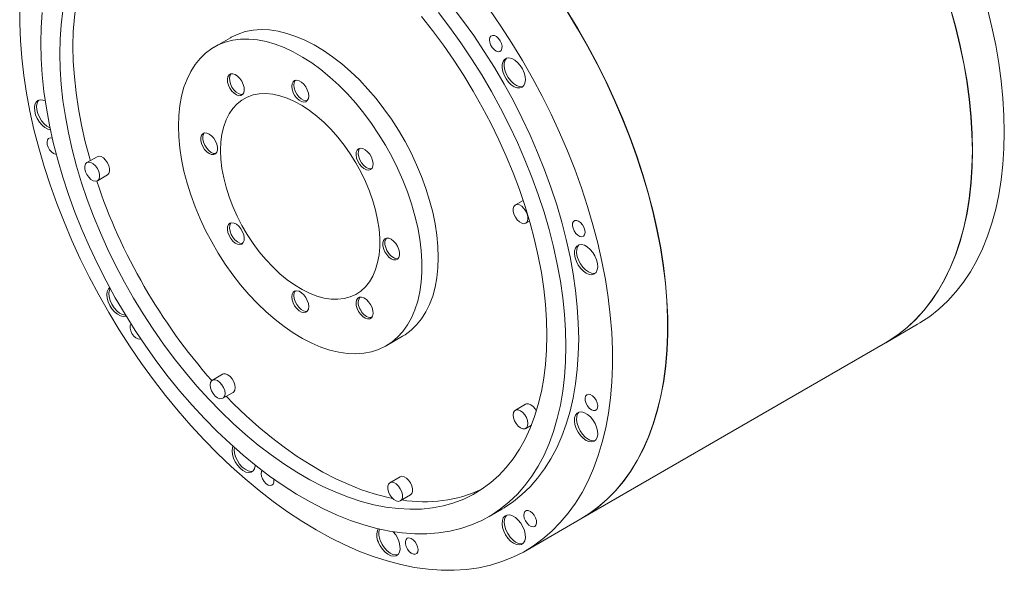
# Model space of a CAD drawing. Header units: millimetres. Extents: x 120 to 1515, y 63 to 1122.
# Tile 3 of 4: x 1081 to 1410, y 791 to 975. Entities that reach past the tile are written whole.
import ezdxf

# ---------------------------------------------------------------- set-up
doc = ezdxf.new("R2010")
doc.units = ezdxf.units.MM
doc.header["$LTSCALE"] = 4

msp = doc.modelspace()

# ---------------------------------------------------------------- linework, layer by layer
at = {"color": 7, "linetype": 'Continuous', "lineweight": 15}
for p, q in [((1151.38, 968.58), (1145.93, 965.43)), ((1106.84, 928.89), (1103.45, 926.93)), ((1106.95, 920.87), (1110.34, 922.83)), ((1249.14, 914.29), (1246.52, 912.77)), ((1250.02, 906.71), (1251.27, 907.43)), ((1272.79, 889.94), (1273.22, 890.03)), ((1370.19, 866.84), (1380.79, 872.97)), ((1203.43, 865.84), (1208.87, 868.98)), ((1268.43, 808.1), (1370.12, 866.8)), ((1148.75, 856.31), (1145.35, 854.35)), ((1148.85, 848.29), (1152.25, 850.25)), ((1249.91, 846.3), (1246.52, 844.34)), ((1250.02, 838.27), (1251.9, 839.36)), ((1208.01, 822.1), (1204.61, 820.14)), ((1208.11, 814.08), (1211.51, 816.04)), ((1237.74, 808.86), (1241.98, 811.31)), ((1249.98, 797.45), (1268.36, 808.06))]:
    msp.add_line(p, q, dxfattribs=at)
at = {"color": 7, "linetype": 'Continuous', "lineweight": 15, "flags": 128}
for points in [[(1102.87, 992.69), (1101.67, 988.77), (1100.65, 984.51), (1099.84, 980.06), (1099.27, 975.44), (1098.92, 970.65), (1098.81, 965.72), (1098.92, 960.66), (1099.27, 955.47), (1099.84, 950.19), (1100.65, 944.81), (1101.67, 939.36), (1102.92, 933.85), (1104.39, 928.3), (1104.6, 927.59)], [(1237.9, 977.98), (1241.71, 972.43), (1245.38, 966.76), (1248.9, 960.98), (1252.26, 955.09), (1255.45, 949.12), (1258.46, 943.08), (1261.29, 936.98), (1263.92, 930.84), (1266.37, 924.67), (1268.6, 918.49), (1270.63, 912.3), (1272.45, 906.14), (1274.06, 900), (1275.44, 893.9), (1276.59, 887.87), (1277.53, 881.9), (1278.23, 876.02), (1278.7, 870.25), (1278.95, 864.58), (1278.96, 859.04), (1278.73, 853.64), (1278.28, 848.4), (1277.6, 843.32), (1276.69, 838.41), (1275.55, 833.69), (1274.19, 829.18), (1272.61, 824.87), (1270.81, 820.78), (1268.79, 816.92), (1266.57, 813.3), (1264.15, 809.93), (1261.53, 806.81), (1258.72, 803.95), (1255.72, 801.36), (1252.55, 799.05), (1249.21, 797.01), (1245.7, 795.27), (1242.05, 793.81), (1238.24, 792.64), (1234.3, 791.77), (1230.23, 791.19), (1226.05, 790.92), (1221.76, 790.94), (1217.36, 791.26), (1212.89, 791.88), (1208.33, 792.8), (1203.71, 794.02), (1199.03, 795.52), (1194.31, 797.31), (1189.55, 799.39), (1184.77, 801.75), (1179.99, 804.38), (1175.2, 807.28), (1170.42, 810.44), (1165.66, 813.85), (1160.94, 817.51), (1156.26, 821.41), (1151.64, 825.53), (1147.08, 829.87), (1142.61, 834.42), (1138.21, 839.17), (1133.92, 844.1), (1129.74, 849.21), (1125.67, 854.48), (1121.73, 859.9), (1117.92, 865.46), (1114.27, 871.14), (1110.76, 876.94), (1107.42, 882.83), (1104.25, 888.81), (1101.25, 894.86), (1098.44, 900.96), (1095.82, 907.1), (1093.4, 913.27), (1091.18, 919.46), (1089.16, 925.64), (1087.36, 931.81), (1085.78, 937.94), (1084.42, 944.03), (1083.28, 950.06), (1082.37, 956.02), (1081.69, 961.89), (1081.24, 967.66), (1081.01, 973.31), (1081.02, 978.84)], [(1088.06, 966.86), (1088.18, 972.01), (1088.53, 977.01)], [(1220.88, 976.99), (1224.69, 972), (1228.37, 966.85), (1231.91, 961.57), (1235.3, 956.17), (1238.54, 950.66), (1241.6, 945.07), (1244.5, 939.39), (1247.21, 933.66), (1249.73, 927.88), (1252.05, 922.07), (1254.17, 916.24), (1256.09, 910.41), (1257.79, 904.6), (1259.27, 898.82), (1260.53, 893.08), (1261.57, 887.41), (1262.38, 881.81), (1262.96, 876.31), (1263.31, 870.91), (1263.42, 865.63), (1263.31, 860.48), (1262.96, 855.49), (1262.38, 850.65), (1261.57, 845.99), (1260.53, 841.51), (1259.27, 837.23), (1257.79, 833.17), (1256.09, 829.32), (1254.17, 825.7), (1252.05, 822.32), (1249.73, 819.2), (1247.21, 816.33), (1244.5, 813.72), (1241.6, 811.39), (1238.54, 809.33), (1235.3, 807.56), (1231.91, 806.07), (1228.37, 804.88), (1224.69, 803.98), (1220.88, 803.39), (1216.95, 803.09), (1212.91, 803.09), (1208.77, 803.39), (1204.55, 803.99), (1200.25, 804.88), (1195.88, 806.08), (1191.46, 807.56), (1187, 809.33), (1182.51, 811.39), (1178, 813.73), (1173.48, 816.33), (1168.98, 819.2), (1164.48, 822.33), (1160.02, 825.71), (1155.6, 829.33), (1151.24, 833.18), (1146.94, 837.25), (1142.71, 841.52), (1138.57, 846), (1134.53, 850.66), (1130.6, 855.5), (1126.79, 860.5), (1123.11, 865.64), (1119.57, 870.92), (1116.18, 876.32), (1112.95, 881.83), (1109.88, 887.43), (1106.99, 893.1), (1104.28, 898.83), (1101.76, 904.62), (1099.43, 910.43), (1097.31, 916.25), (1095.4, 922.08), (1093.7, 927.89), (1092.21, 933.67), (1090.95, 939.41), (1089.92, 945.08), (1089.11, 950.68), (1088.53, 956.18), (1088.18, 961.58), (1088.06, 966.86)], [(1095.46, 977.53), (1094.89, 972.91), (1094.54, 968.12), (1094.43, 963.19), (1094.54, 958.13), (1094.89, 952.94), (1095.46, 947.66), (1096.26, 942.28), (1097.29, 936.83), (1098.54, 931.32), (1100.01, 925.77), (1101.69, 920.19), (1103.59, 914.6), (1105.68, 909.02), (1107.98, 903.46), (1110.47, 897.93), (1113.14, 892.45), (1115.99, 887.04), (1119.01, 881.72), (1122.19, 876.49), (1125.53, 871.38), (1129, 866.39), (1132.61, 861.54), (1136.34, 856.85), (1140.18, 852.33), (1144.12, 847.99), (1148.16, 843.84), (1152.27, 839.89), (1156.44, 836.17), (1160.68, 832.67), (1164.95, 829.41), (1169.25, 826.39), (1173.58, 823.63), (1177.91, 821.13), (1182.23, 818.9), (1186.54, 816.94), (1190.81, 815.27), (1195.04, 813.89), (1199.22, 812.79), (1203.33, 811.99), (1207.36, 811.48), (1211.3, 811.27), (1215.14, 811.36), (1218.87, 811.74), (1222.48, 812.42), (1225.96, 813.4), (1229.29, 814.67), (1232.47, 816.22), (1235.49, 818.06), (1238.34, 820.18), (1241.02, 822.56), (1243.51, 825.22), (1245.8, 828.13), (1247.9, 831.29), (1249.79, 834.7), (1251.48, 838.33), (1252.94, 842.19), (1254.19, 846.25), (1255.22, 850.51), (1256.02, 854.96), (1256.6, 859.59), (1256.94, 864.37), (1257.06, 869.3)], [(1225.12, 979.44), (1228.93, 974.44), (1232.61, 969.3), (1236.15, 964.02), (1239.54, 958.62), (1242.78, 953.11), (1245.85, 947.52), (1248.74, 941.84), (1251.45, 936.11), (1253.97, 930.33), (1256.29, 924.52), (1258.41, 918.69), (1260.33, 912.86), (1262.03, 907.05), (1263.51, 901.27), (1264.78, 895.53), (1265.81, 889.86), (1266.62, 884.26), (1267.2, 878.76), (1267.55, 873.36), (1267.67, 868.08), (1267.55, 862.93), (1267.2, 857.94), (1266.62, 853.1), (1265.81, 848.44), (1264.78, 843.96), (1263.51, 839.68), (1262.03, 835.62), (1260.33, 831.77), (1258.41, 828.15), (1256.29, 824.77), (1253.97, 821.65), (1251.45, 818.77), (1248.74, 816.17), (1245.85, 813.83), (1242.78, 811.78), (1241.98, 811.31)], [(1263.77, 977.37), (1267.29, 971.59), (1270.64, 965.7), (1273.83, 959.73), (1276.84, 953.69), (1279.67, 947.59), (1282.31, 941.45), (1284.75, 935.28), (1286.99, 929.1), (1289.02, 922.92), (1290.84, 916.75), (1292.44, 910.61), (1293.82, 904.52), (1294.98, 898.48), (1295.91, 892.52), (1296.61, 886.64), (1297.09, 880.86), (1297.33, 875.19), (1297.34, 869.66), (1297.12, 864.26), (1296.67, 859.01), (1295.98, 853.93), (1295.07, 849.02), (1293.93, 844.31), (1292.57, 839.79), (1290.99, 835.48), (1289.19, 831.39), (1287.18, 827.53), (1284.96, 823.91), (1282.54, 820.54), (1279.92, 817.42), (1277.11, 814.56), (1274.11, 811.97), (1270.94, 809.66), (1268.36, 808.06)], [(1268.43, 808.1), (1271.01, 809.7), (1274.18, 812.02), (1277.18, 814.6), (1279.99, 817.46), (1282.61, 820.58), (1285.03, 823.95), (1287.25, 827.57), (1289.26, 831.43), (1291.06, 835.52), (1292.64, 839.83), (1294.01, 844.35), (1295.14, 849.07), (1296.05, 853.97), (1296.74, 859.05), (1297.19, 864.3), (1297.41, 869.7), (1297.4, 875.23), (1297.16, 880.9), (1296.69, 886.68), (1295.98, 892.56), (1295.05, 898.52), (1293.89, 904.56), (1292.51, 910.65), (1290.91, 916.79), (1289.09, 922.96), (1287.06, 929.14), (1284.82, 935.33), (1282.38, 941.49), (1279.74, 947.64), (1276.92, 953.73), (1273.9, 959.77), (1270.72, 965.74), (1267.36, 971.63), (1263.84, 977.41)], [(1391.81, 978.23), (1393.51, 972.08), (1394.98, 965.98), (1396.24, 959.92), (1397.27, 953.93), (1398.08, 948.02), (1398.66, 942.2), (1399, 936.49), (1399.12, 930.9), (1399, 925.44), (1398.66, 920.13), (1398.08, 914.98), (1397.27, 910), (1396.24, 905.2), (1394.98, 900.6), (1393.51, 896.2), (1391.81, 892.01), (1389.9, 888.05), (1387.78, 884.32), (1385.45, 880.84), (1382.93, 877.6), (1380.21, 874.62), (1377.31, 871.91), (1374.22, 869.47), (1370.96, 867.3), (1370.12, 866.8)], [(1404.18, 978.25), (1405.66, 972.14), (1406.92, 966.08), (1407.95, 960.09), (1408.76, 954.18), (1409.33, 948.36), (1409.68, 942.65), (1409.79, 937.06), (1409.68, 931.61), (1409.33, 926.3), (1408.76, 921.15), (1407.95, 916.17), (1406.92, 911.37), (1405.66, 906.76), (1404.18, 902.36), (1402.49, 898.18), (1400.58, 894.21), (1398.46, 890.49), (1396.13, 887), (1393.61, 883.76), (1390.89, 880.79), (1387.98, 878.07), (1384.9, 875.63), (1381.64, 873.47), (1380.79, 872.97)], [(1399.19, 930.94), (1399.07, 936.53), (1398.73, 942.24), (1398.15, 948.06), (1397.34, 953.97), (1396.31, 959.96), (1395.05, 966.02), (1393.58, 972.12), (1391.88, 978.27)], [(1257.06, 869.3), (1256.94, 874.37), (1256.6, 879.55), (1256.02, 884.84), (1255.22, 890.21), (1254.19, 895.66), (1252.94, 901.17), (1251.48, 906.72), (1249.79, 912.3), (1247.9, 917.89), (1245.8, 923.47), (1243.51, 929.04), (1241.02, 934.56), (1238.34, 940.04), (1235.49, 945.45), (1232.47, 950.77), (1229.29, 956), (1225.96, 961.12), (1222.48, 966.1), (1218.87, 970.95), (1215.14, 975.64)], [(1220.79, 895.31), (1220.67, 898.92), (1220.32, 902.66), (1219.74, 906.48), (1218.94, 910.37), (1217.91, 914.32), (1216.66, 918.29), (1215.21, 922.26), (1213.55, 926.21), (1211.71, 930.12), (1209.68, 933.96), (1207.48, 937.72), (1205.13, 941.36), (1202.64, 944.88), (1200.01, 948.25), (1197.27, 951.45), (1194.43, 954.47), (1191.51, 957.28), (1188.53, 959.86), (1185.5, 962.22), (1182.43, 964.32), (1179.36, 966.16), (1176.28, 967.74), (1173.23, 969.03), (1170.22, 970.03), (1167.27, 970.74), (1164.39, 971.15), (1161.6, 971.27), (1158.92, 971.08), (1156.35, 970.59), (1153.93, 969.81), (1151.65, 968.73), (1151.38, 968.58)], [(1134.02, 939.11), (1134.14, 942.59), (1134.49, 945.92), (1135.07, 949.07), (1135.87, 952.04), (1136.9, 954.79), (1138.15, 957.33), (1139.6, 959.62), (1141.25, 961.66), (1143.1, 963.44), (1145.13, 964.94), (1147.32, 966.16), (1149.68, 967.09), (1152.17, 967.73), (1154.8, 968.07), (1157.54, 968.1), (1160.37, 967.84), (1163.29, 967.28), (1166.28, 966.42), (1169.31, 965.27), (1172.37, 963.84), (1175.45, 962.13), (1178.52, 960.16), (1181.57, 957.93), (1184.58, 955.45), (1187.54, 952.75), (1190.42, 949.84), (1193.21, 946.73), (1195.89, 943.44), (1198.46, 940), (1200.88, 936.41), (1203.16, 932.71), (1205.27, 928.9), (1207.21, 925.03), (1208.96, 921.09), (1210.52, 917.13), (1211.87, 913.16), (1213, 909.2), (1213.92, 905.28), (1214.61, 901.41), (1215.08, 897.63), (1215.31, 893.96), (1215.31, 890.4), (1215.08, 886.99), (1214.61, 883.75), (1213.92, 880.69), (1213, 877.82), (1211.87, 875.18), (1210.52, 872.77), (1208.96, 870.6), (1207.21, 868.69), (1205.27, 867.05), (1203.16, 865.68), (1200.88, 864.61), (1198.46, 863.82), (1195.89, 863.33), (1193.21, 863.15), (1190.42, 863.26), (1187.54, 863.67), (1184.58, 864.38), (1181.57, 865.38), (1178.52, 866.68), (1175.45, 868.25), (1172.37, 870.09), (1169.31, 872.19), (1166.28, 874.55), (1163.29, 877.14), (1160.37, 879.95), (1157.54, 882.96), (1154.8, 886.16), (1152.17, 889.53), (1149.68, 893.05), (1147.32, 896.7), (1145.13, 900.45), (1143.1, 904.3), (1141.25, 908.2), (1139.6, 912.16), (1138.15, 916.13), (1136.9, 920.09), (1135.87, 924.04), (1135.07, 927.93), (1134.49, 931.76), (1134.14, 935.49), (1134.02, 939.11)], [(1241.82, 964.34), (1242.06, 964.96), (1242.08, 965.75), (1241.87, 966.64), (1241.46, 967.53), (1240.89, 968.32), (1240.22, 968.93), (1239.52, 969.29), (1238.87, 969.36), (1238.34, 969.13), (1238, 968.63), (1237.86, 967.92), (1237.96, 967.06), (1238.27, 966.16), (1238.77, 965.31), (1239.4, 964.6), (1240.1, 964.11), (1240.78, 963.9), (1241.37, 963.98), (1241.82, 964.34)], [(1249.35, 952.62), (1249.73, 953.44), (1249.87, 954.47), (1249.77, 955.65), (1249.43, 956.9), (1248.88, 958.15), (1248.14, 959.31), (1247.26, 960.31), (1246.31, 961.1), (1245.34, 961.61), (1244.4, 961.83), (1243.57, 961.72), (1242.89, 961.31), (1242.4, 960.62), (1242.14, 959.69), (1242.12, 958.57), (1242.34, 957.35), (1242.79, 956.09), (1243.44, 954.88), (1244.26, 953.78), (1245.18, 952.88), (1246.15, 952.23), (1247.11, 951.86), (1248, 951.8), (1248.76, 952.06), (1249.35, 952.62)], [(1243.61, 961.74), (1243.59, 961.72), (1243.11, 961.03), (1242.84, 960.09), (1242.82, 958.98), (1243.05, 957.76), (1243.5, 956.5), (1244.15, 955.28), (1244.96, 954.19), (1245.88, 953.29), (1246.86, 952.64), (1247.82, 952.27), (1248.71, 952.21), (1249.07, 952.29)], [(1155.18, 954.03), (1154.54, 954.96), (1153.78, 955.72), (1152.98, 956.25), (1152.19, 956.5), (1151.49, 956.47), (1150.92, 956.14), (1150.53, 955.54), (1150.36, 954.74), (1150.42, 953.77), (1150.7, 952.74), (1151.18, 951.72), (1151.83, 950.79), (1152.58, 950.03), (1153.38, 949.5), (1154.17, 949.24), (1154.88, 949.28), (1155.45, 949.61), (1155.83, 950.2), (1156, 951.01), (1155.95, 951.97), (1155.66, 953.01), (1155.18, 954.03)], [(1151.57, 956.49), (1151.24, 955.95), (1151.07, 955.14), (1151.13, 954.18), (1151.41, 953.15), (1151.89, 952.13), (1152.53, 951.2), (1153.29, 950.44), (1154.09, 949.91), (1154.88, 949.65), (1155.5, 949.67)], [(1177.51, 949.11), (1177.4, 950.1), (1177.06, 951.14), (1176.53, 952.14), (1175.86, 953.04), (1175.08, 953.75), (1174.28, 954.21), (1173.51, 954.39), (1172.83, 954.28), (1172.3, 953.88), (1171.97, 953.23), (1171.85, 952.38), (1171.97, 951.39), (1172.3, 950.35), (1172.83, 949.35), (1173.51, 948.45), (1174.28, 947.74), (1175.08, 947.28), (1175.86, 947.1), (1176.53, 947.21), (1177.06, 947.61), (1177.4, 948.26), (1177.51, 949.11)], [(1173.07, 954.36), (1173.01, 954.29), (1172.68, 953.64), (1172.56, 952.79), (1172.68, 951.8), (1173.01, 950.76), (1173.54, 949.75), (1174.21, 948.86), (1174.99, 948.15), (1175.79, 947.69), (1176.56, 947.5), (1177, 947.54)], [(1087.88, 947.86), (1087.11, 947.63), (1086.5, 947.09), (1086.1, 946.29), (1085.94, 945.28), (1086.02, 944.11), (1086.34, 942.86), (1086.88, 941.61), (1087.61, 940.44), (1088.47, 939.42), (1089.42, 938.61), (1090.4, 938.08), (1091.28, 937.84)], [(1087.45, 947.77), (1087.21, 947.5), (1086.81, 946.7), (1086.65, 945.69), (1086.73, 944.52), (1087.05, 943.27), (1087.59, 942.02), (1088.31, 940.85), (1089.18, 939.83), (1090.13, 939.02), (1091.1, 938.48), (1091.15, 938.47)], [(1089.54, 947.49), (1088.78, 947.78), (1087.88, 947.86)], [(1148.09, 930.98), (1148.21, 933.79), (1148.56, 936.44), (1149.14, 938.9), (1149.94, 941.16), (1150.96, 943.2), (1152.19, 944.99), (1153.62, 946.53), (1155.23, 947.79), (1157.02, 948.78), (1158.95, 949.47), (1161.03, 949.86), (1163.23, 949.95), (1165.52, 949.74), (1167.9, 949.24), (1170.34, 948.43), (1172.81, 947.34), (1175.31, 945.97), (1177.79, 944.33), (1180.25, 942.44), (1182.66, 940.32), (1185, 937.97), (1187.25, 935.43), (1189.39, 932.72), (1191.4, 929.86), (1193.26, 926.87), (1194.96, 923.79), (1196.48, 920.63), (1197.81, 917.43), (1198.94, 914.21), (1199.85, 911), (1200.54, 907.84), (1201.01, 904.74), (1201.24, 901.74), (1201.24, 898.86), (1201.01, 896.13), (1200.54, 893.57), (1199.85, 891.21), (1198.94, 889.06), (1197.81, 887.14), (1196.48, 885.47), (1194.96, 884.07), (1193.26, 882.95), (1191.4, 882.11), (1189.39, 881.57), (1187.25, 881.32), (1185, 881.38), (1182.66, 881.74), (1180.25, 882.4), (1177.79, 883.35), (1175.31, 884.58), (1172.81, 886.09), (1170.34, 887.85), (1167.9, 889.86), (1165.52, 892.1), (1163.23, 894.54), (1161.03, 897.17), (1158.95, 899.96), (1157.02, 902.89), (1155.23, 905.93), (1153.62, 909.06), (1152.19, 912.24), (1150.96, 915.45), (1149.94, 918.67), (1149.14, 921.86), (1148.56, 924.99), (1148.21, 928.04), (1148.09, 930.98)], [(1091.22, 935.2), (1090.68, 935), (1090.31, 934.52), (1090.16, 933.82), (1090.23, 932.98), (1090.53, 932.08), (1091.02, 931.22), (1091.64, 930.49), (1092.33, 929.98), (1093.02, 929.74), (1093.2, 929.73)], [(1091.88, 935.1), (1091.87, 935.1), (1091.22, 935.2)], [(1144.28, 936.45), (1143.48, 936.78), (1142.75, 936.82), (1142.14, 936.56), (1141.7, 936.03), (1141.48, 935.27), (1141.48, 934.34), (1141.7, 933.32), (1142.14, 932.28), (1142.75, 931.32), (1143.48, 930.51), (1144.28, 929.92), (1145.07, 929.59), (1145.81, 929.56), (1146.41, 929.81), (1146.85, 930.34), (1147.08, 931.11), (1147.08, 932.04), (1146.85, 933.06), (1146.41, 934.09), (1145.81, 935.05), (1145.07, 935.86), (1144.28, 936.45)], [(1142.66, 936.8), (1142.41, 936.44), (1142.18, 935.68), (1142.18, 934.75), (1142.41, 933.72), (1142.85, 932.69), (1143.45, 931.73), (1144.19, 930.92), (1144.98, 930.33), (1145.78, 930), (1146.51, 929.96), (1146.6, 929.98)], [(1198.18, 924.59), (1198.66, 925.05), (1198.95, 925.76), (1199, 926.65), (1198.83, 927.66), (1198.45, 928.7), (1197.88, 929.69), (1197.17, 930.54), (1196.38, 931.19), (1195.58, 931.59), (1194.83, 931.7), (1194.18, 931.51), (1193.7, 931.05), (1193.42, 930.34), (1193.36, 929.45), (1193.53, 928.44), (1193.92, 927.4), (1194.49, 926.41), (1195.19, 925.56), (1195.98, 924.91), (1196.78, 924.51), (1197.54, 924.4), (1198.18, 924.59)], [(1194.57, 931.66), (1194.41, 931.46), (1194.13, 930.75), (1194.07, 929.85), (1194.24, 928.85), (1194.62, 927.81), (1195.19, 926.82), (1195.9, 925.97), (1196.69, 925.32), (1197.49, 924.92), (1198.24, 924.81), (1198.5, 924.84)], [(1370.19, 866.84), (1371.03, 867.34), (1374.29, 869.51), (1377.38, 871.95), (1380.28, 874.66), (1383, 877.64), (1385.52, 880.88), (1387.85, 884.36), (1389.97, 888.09), (1391.88, 892.05), (1393.58, 896.24), (1395.05, 900.64), (1396.31, 905.25), (1397.34, 910.04), (1398.15, 915.02), (1398.73, 920.18), (1399.07, 925.49), (1399.19, 930.94)], [(1110.34, 922.83), (1110.34, 922.83), (1110.8, 923.29), (1111.04, 924), (1111.04, 924.89), (1110.8, 925.88), (1110.34, 926.87), (1109.72, 927.75), (1108.98, 928.46), (1108.21, 928.9), (1107.47, 929.05), (1106.84, 928.89), (1106.84, 928.89)], [(1103.45, 926.93), (1102.99, 926.47), (1102.75, 925.76), (1102.75, 924.86), (1102.99, 923.87), (1103.45, 922.89), (1104.07, 922), (1104.81, 921.3), (1105.59, 920.85), (1106.32, 920.7), (1106.95, 920.87), (1107.4, 921.33), (1107.64, 922.04), (1107.64, 922.93), (1107.4, 923.92), (1106.95, 924.91), (1106.32, 925.8), (1105.59, 926.5), (1104.81, 926.94), (1104.07, 927.09), (1103.45, 926.93)], [(1250.02, 906.71), (1250.47, 907.17), (1250.71, 907.88), (1250.71, 908.77), (1250.47, 909.76), (1250.02, 910.75), (1249.39, 911.64), (1248.65, 912.34), (1247.88, 912.78), (1247.14, 912.93), (1246.52, 912.77), (1246.06, 912.31), (1245.82, 911.6), (1245.82, 910.7), (1246.06, 909.71), (1246.52, 908.73), (1247.14, 907.84), (1247.88, 907.14), (1248.65, 906.69), (1249.39, 906.54), (1250.02, 906.71)], [(1268.75, 902.19), (1269.29, 902.39), (1269.66, 902.87), (1269.81, 903.57), (1269.74, 904.41), (1269.44, 905.32), (1268.95, 906.18), (1268.33, 906.9), (1267.64, 907.41), (1266.95, 907.65), (1266.35, 907.6), (1265.89, 907.25), (1265.62, 906.66), (1265.59, 905.87), (1265.78, 904.99), (1266.17, 904.1), (1266.74, 903.29), (1267.4, 902.67), (1268.1, 902.29), (1268.75, 902.19)], [(1151.18, 906.68), (1150.7, 906.22), (1150.42, 905.51), (1150.36, 904.61), (1150.53, 903.61), (1150.92, 902.57), (1151.49, 901.58), (1152.19, 900.73), (1152.98, 900.08), (1153.78, 899.68), (1154.54, 899.57), (1155.18, 899.75), (1155.66, 900.22), (1155.95, 900.93), (1156, 901.82), (1155.83, 902.83), (1155.45, 903.87), (1154.88, 904.85), (1154.17, 905.71), (1153.38, 906.36), (1152.58, 906.76), (1151.83, 906.87), (1151.18, 906.68)], [(1151.57, 906.83), (1151.41, 906.63), (1151.13, 905.92), (1151.07, 905.02), (1151.24, 904.02), (1151.62, 902.98), (1152.19, 901.99), (1152.9, 901.14), (1153.69, 900.49), (1154.49, 900.09), (1155.24, 899.98), (1155.5, 900.01)], [(1205.09, 894.82), (1205.88, 894.49), (1206.62, 894.45), (1207.22, 894.71), (1207.66, 895.24), (1207.89, 896), (1207.89, 896.93), (1207.66, 897.95), (1207.22, 898.99), (1206.62, 899.95), (1205.88, 900.76), (1205.09, 901.35), (1204.29, 901.68), (1203.56, 901.71), (1202.95, 901.45), (1202.51, 900.92), (1202.29, 900.16), (1202.29, 899.23), (1202.51, 898.21), (1202.95, 897.18), (1203.56, 896.22), (1204.29, 895.41), (1205.09, 894.82)], [(1203.47, 901.7), (1203.22, 901.33), (1202.99, 900.57), (1202.99, 899.64), (1203.22, 898.62), (1203.66, 897.58), (1204.27, 896.62), (1205, 895.82), (1205.79, 895.22)], [(1272.09, 889.53), (1272.86, 889.77), (1273.47, 890.3), (1273.87, 891.1), (1274.03, 892.11), (1273.95, 893.28), (1273.63, 894.53), (1273.09, 895.78), (1272.36, 896.95), (1271.5, 897.97), (1270.55, 898.78), (1269.57, 899.32), (1268.64, 899.56), (1267.79, 899.48), (1267.09, 899.09), (1266.59, 898.42), (1266.31, 897.51), (1266.27, 896.41), (1266.47, 895.19), (1266.9, 893.93), (1267.54, 892.71), (1268.34, 891.61), (1269.25, 890.69), (1270.22, 890.01), (1271.19, 889.62), (1272.09, 889.53)], [(1267.77, 899.47), (1267.3, 898.83), (1267.02, 897.92), (1266.97, 896.81), (1267.18, 895.6), (1267.61, 894.34), (1268.25, 893.12), (1269.05, 892.01), (1269.96, 891.09), (1270.93, 890.42), (1271.9, 890.02), (1272.79, 889.94)], [(1208.87, 868.98), (1209.68, 869.47), (1211.71, 870.98), (1213.55, 872.75), (1215.21, 874.79), (1216.66, 877.09), (1217.91, 879.62), (1218.94, 882.37), (1219.74, 885.34), (1220.32, 888.49), (1220.67, 891.82), (1220.79, 895.31)], [(1111.06, 885.23), (1110.62, 884.77), (1110.24, 883.95), (1110.1, 882.92), (1110.2, 881.74), (1110.54, 880.49), (1111.09, 879.25), (1111.83, 878.08), (1112.71, 877.08), (1113.66, 876.3), (1114.63, 875.78), (1115.57, 875.57), (1116.4, 875.67), (1116.55, 875.72)], [(1111.2, 884.98), (1110.95, 884.36), (1110.8, 883.33), (1110.91, 882.15), (1111.25, 880.9), (1111.8, 879.65), (1112.54, 878.49), (1113.41, 877.49), (1114.37, 876.7), (1115.34, 876.19), (1116.27, 875.97), (1116.4, 875.97)], [(1171.85, 882.16), (1171.97, 881.17), (1172.3, 880.13), (1172.83, 879.12), (1173.51, 878.23), (1174.28, 877.52), (1175.08, 877.06), (1175.86, 876.87), (1176.53, 876.99), (1177.06, 877.38), (1177.4, 878.04), (1177.51, 878.89), (1177.4, 879.88), (1177.06, 880.92), (1176.53, 881.92), (1175.86, 882.82), (1175.08, 883.52), (1174.28, 883.99), (1173.51, 884.17), (1172.83, 884.06), (1172.3, 883.66), (1171.97, 883.01), (1171.85, 882.16)], [(1172.56, 882.56), (1172.68, 881.58), (1173.01, 880.54), (1173.54, 879.53), (1174.21, 878.64), (1174.99, 877.93), (1175.79, 877.47), (1176.56, 877.28), (1177, 877.32)], [(1194.18, 877.24), (1194.83, 876.31), (1195.58, 875.55), (1196.38, 875.02), (1197.17, 874.76), (1197.88, 874.8), (1198.45, 875.13), (1198.83, 875.72), (1199, 876.53), (1198.95, 877.49), (1198.66, 878.53), (1198.18, 879.55), (1197.54, 880.48), (1196.78, 881.24), (1195.98, 881.77), (1195.19, 882.03), (1194.49, 881.99), (1193.92, 881.66), (1193.53, 881.07), (1193.36, 880.26), (1193.42, 879.3), (1193.7, 878.26), (1194.18, 877.24)], [(1118.18, 873.09), (1118.15, 873.05), (1117.91, 872.44), (1117.89, 871.64), (1118.1, 870.75), (1118.51, 869.86), (1119.08, 869.07), (1119.76, 868.46), (1120.45, 868.11), (1121.1, 868.04), (1121.42, 868.13)], [(1152.25, 850.25), (1152.5, 850.44), (1152.85, 851.04), (1152.97, 851.85), (1152.85, 852.8), (1152.5, 853.8), (1151.95, 854.75), (1151.26, 855.55), (1150.5, 856.14), (1149.73, 856.44), (1149.04, 856.43), (1148.75, 856.31)], [(1144.63, 852.75), (1144.75, 851.79), (1145.1, 850.79), (1145.65, 849.85), (1146.34, 849.04), (1147.1, 848.46), (1147.87, 848.16), (1148.56, 848.17), (1149.1, 848.48), (1149.46, 849.08), (1149.58, 849.89), (1149.46, 850.84), (1149.1, 851.84), (1148.56, 852.79), (1147.87, 853.59), (1147.1, 854.18), (1146.34, 854.48), (1145.65, 854.47), (1145.1, 854.15), (1144.75, 853.56), (1144.63, 852.75)], [(1150, 848.95), (1152.54, 846.37), (1156.65, 842.43), (1160.83, 838.7), (1165.06, 835.2), (1169.33, 831.94), (1173.64, 828.92), (1177.96, 826.16), (1182.29, 823.66), (1186.61, 821.43), (1190.92, 819.48), (1195.19, 817.8), (1199.43, 816.42), (1203.6, 815.32), (1205.51, 814.91)], [(1271.91, 844.47), (1272.59, 844.2), (1273.21, 844.23), (1273.68, 844.55), (1273.96, 845.13), (1274.02, 845.9), (1273.85, 846.78), (1273.47, 847.67), (1272.91, 848.49), (1272.25, 849.13), (1271.56, 849.53), (1270.9, 849.65), (1270.34, 849.48), (1269.96, 849.02), (1269.79, 848.34), (1269.85, 847.5), (1270.13, 846.6), (1270.6, 845.73), (1271.22, 845), (1271.91, 844.47)], [(1253.55, 844.03), (1253.12, 844.74), (1252.43, 845.54), (1251.66, 846.12), (1250.9, 846.42), (1250.21, 846.42), (1249.91, 846.3)], [(1248.27, 838.45), (1249.03, 838.15), (1249.72, 838.15), (1250.27, 838.47), (1250.62, 839.06), (1250.74, 839.88), (1250.62, 840.83), (1250.27, 841.83), (1249.72, 842.78), (1249.03, 843.58), (1248.27, 844.16), (1247.5, 844.47), (1246.81, 844.46), (1246.26, 844.14), (1245.91, 843.55), (1245.79, 842.73), (1245.91, 841.78), (1246.26, 840.78), (1246.81, 839.83), (1247.5, 839.03), (1248.27, 838.45)], [(1270.14, 834.26), (1271.11, 833.84), (1272.02, 833.74), (1272.81, 833.94), (1273.43, 834.45), (1273.84, 835.23), (1274.02, 836.23), (1273.96, 837.39), (1273.66, 838.63), (1273.14, 839.89), (1272.43, 841.07), (1271.57, 842.1), (1270.63, 842.93), (1269.66, 843.49), (1268.71, 843.75), (1267.86, 843.71), (1267.15, 843.35), (1266.62, 842.7), (1266.32, 841.8), (1266.26, 840.71), (1266.44, 839.5), (1266.86, 838.24), (1267.48, 837.02), (1268.27, 835.9), (1269.18, 834.96), (1270.14, 834.26)], [(1267.77, 843.68), (1267.33, 843.1), (1267.03, 842.21), (1266.97, 841.12), (1267.15, 839.91), (1267.57, 838.65), (1268.19, 837.42), (1268.98, 836.31), (1269.88, 835.37), (1270.85, 834.67)], [(1152.22, 832.29), (1152.06, 831.82), (1151.94, 830.78)], [(1152.69, 831.86), (1152.65, 831.18), (1152.77, 830), (1153.13, 828.74), (1153.7, 827.5), (1154.45, 826.35), (1155.33, 825.36), (1156.29, 824.6), (1157.26, 824.11), (1158.19, 823.92), (1158.91, 824.01)], [(1151.94, 830.78), (1152.06, 829.59), (1152.42, 828.33), (1152.99, 827.09), (1153.74, 825.94), (1154.63, 824.95), (1155.58, 824.19), (1156.56, 823.7), (1157.48, 823.51), (1158.31, 823.64), (1158.97, 824.07), (1159.44, 824.79), (1159.69, 825.74), (1159.71, 825.96)], [(1161.96, 824.21), (1161.77, 823.86), (1161.66, 823.13)], [(1161.66, 823.13), (1161.77, 822.27), (1162.1, 821.37), (1162.62, 820.53), (1163.26, 819.83), (1163.95, 819.36), (1164.63, 819.17), (1165.21, 819.27), (1165.64, 819.66), (1165.87, 820.3), (1165.87, 821.1), (1165.82, 821.37)], [(1211.51, 816.04), (1211.51, 816.04), (1211.96, 816.5), (1212.2, 817.21), (1212.2, 818.1), (1211.96, 819.09), (1211.51, 820.08), (1210.88, 820.96), (1210.14, 821.67), (1209.37, 822.11), (1208.63, 822.26), (1208.01, 822.1)], [(1204.61, 816.1), (1205.24, 815.21), (1205.98, 814.51), (1206.75, 814.06), (1207.49, 813.91), (1208.11, 814.08), (1208.57, 814.54), (1208.81, 815.25), (1208.81, 816.14), (1208.57, 817.13), (1208.11, 818.12), (1207.49, 819.01), (1206.75, 819.71), (1205.98, 820.15), (1205.24, 820.3), (1204.61, 820.14), (1204.16, 819.68), (1203.92, 818.97), (1203.92, 818.07), (1204.16, 817.08), (1204.61, 816.1)], [(1244.04, 801.61), (1244.94, 800.66), (1245.9, 799.94), (1246.87, 799.5), (1247.79, 799.36), (1248.59, 799.54), (1249.22, 800.03), (1249.66, 800.78), (1249.86, 801.77), (1249.82, 802.92), (1249.54, 804.16), (1249.03, 805.41), (1248.34, 806.6), (1247.49, 807.65), (1246.55, 808.5), (1245.58, 809.08), (1244.63, 809.37), (1243.77, 809.35), (1243.04, 809.01), (1242.5, 808.39), (1242.18, 807.51), (1242.1, 806.44), (1242.26, 805.23), (1242.66, 803.97), (1243.26, 802.74), (1244.04, 801.61)], [(1243.61, 809.31), (1243.21, 808.8), (1242.89, 807.92), (1242.81, 806.84), (1242.97, 805.64), (1243.37, 804.38), (1243.97, 803.15), (1244.75, 802.02)], [(1250.43, 806.63), (1251.08, 805.97), (1251.78, 805.54), (1252.44, 805.4), (1253.01, 805.55), (1253.4, 805.98), (1253.59, 806.65), (1253.56, 807.48), (1253.29, 808.38), (1252.83, 809.25), (1252.23, 810), (1251.54, 810.55), (1250.85, 810.84), (1250.23, 810.84), (1249.74, 810.54), (1249.44, 809.98), (1249.37, 809.23), (1249.52, 808.35), (1249.89, 807.45), (1250.43, 806.63)], [(1200.77, 800.34), (1201.36, 799.1), (1202.13, 797.96), (1203.02, 796.99), (1203.98, 796.25), (1204.95, 795.78), (1205.87, 795.62), (1206.68, 795.77), (1207.34, 796.23), (1207.79, 796.97), (1208.01, 797.94), (1207.99, 799.07), (1207.73, 800.31), (1207.24, 801.57), (1206.56, 802.76), (1205.76, 803.78)], [(1201.48, 800.75), (1202.07, 799.51), (1202.84, 798.37), (1203.73, 797.4), (1204.69, 796.65), (1205.66, 796.19), (1206.58, 796.03), (1207.22, 796.12)], [(1210.07, 798.82), (1210.52, 797.94), (1211.11, 797.17), (1211.79, 796.61), (1212.49, 796.29), (1213.12, 796.27), (1213.62, 796.55), (1213.93, 797.08), (1214.03, 797.83), (1213.9, 798.7), (1213.55, 799.6), (1213.02, 800.43), (1212.37, 801.11), (1211.68, 801.55), (1211, 801.72), (1210.43, 801.59), (1210.02, 801.18), (1209.81, 800.53), (1209.83, 799.72), (1210.07, 798.82)], [(1244.75, 802.02), (1245.65, 801.07), (1246.61, 800.35), (1247.58, 799.9), (1248.49, 799.77), (1249.07, 799.86)]]:
    msp.add_lwpolyline(points, dxfattribs=at)
at = {"color": 7, "linetype": 'Continuous', "lineweight": 15}
for centre, radius, start, end in [((1290.94, 982.75), 194.37, 198.5962, 221.4035), ((1207.02, 896.99), 2.15, 235.2821, 280.4227), ((1174.71, 882.74), 2.15, 139.5743, 184.7215), ((1198.12, 880.08), 4.05, 151.512, 216.932), ((1198.51, 879.08), 3.89, 201.6011, 269.9515), ((1272.53, 837.11), 2.96, 235.5038, 283.6368), ((1216.24, 858.91), 45.17, 260.3014, 295.0733), ((1205.17, 802.59), 4.94, 153.9093, 207.1556), ((1206.53, 803.1), 5.57, 163.6998, 204.9812)]:
    msp.add_arc(centre, radius, start, end, dxfattribs=at)

doc.saveas('drawing.dxf')
